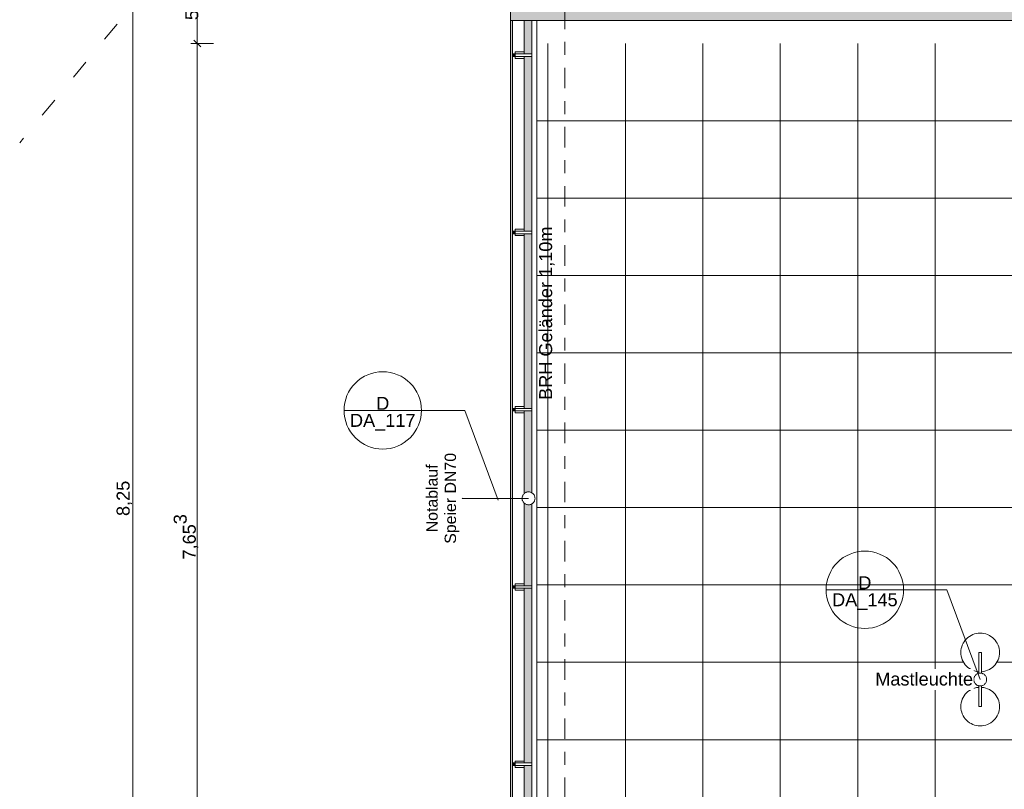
# Model space of a CAD drawing. Header units: metres. Extents: x -180 to 4, y -47 to 4.
# Tile 6 of 256: x -179.64 to -172.01, y -37.58 to -31.61. Entities that reach past the tile are written whole.
import ezdxf

# ---------------------------------------------------------------- set-up
doc = ezdxf.new("R2010")
doc.units = ezdxf.units.M
doc.header["$LTSCALE"] = 0.05
doc.header["$PDMODE"] = 1
doc.header["$PDSIZE"] = -2
doc.linetypes.add('ISO-03 Gestrichelt mit Abstand', pattern=[7.62, 3.048, -4.572])
doc.linetypes.add('Linienart-53', pattern=[5.291531, 3.175, -1.058062, 0.352704, -0.705764])
doc.layers.get('0').update_dxf_attribs({"lineweight": 25})
for name, color, linetype, lineweight, true_color in [('30 -34 Innenwände- 4 Türen_Fenster', 7, 'Continuous', 15, 0x9955ff), ('30 -36 Dächer- 3 Dachbeläge', 7, 'Continuous', 15, 0x9999ff), ('30 -36 Dächer- 4 Dachbekleidungen', 7, 'Continuous', 9, 0xccccff), ('70 -72 Beschriftung- 1 Beschriftung allgemein', 7, 'Continuous', 9, 0xff6633), ('70 -72 Beschriftung- 7 Detailverweise', 7, 'Continuous', 9, 0x00dd00), ('70 -76 Bemaßung- 2 Allgemein', 7, 'Continuous', 5, 0x6666cc)]:
    doc.layers.add(name, color=color, linetype=linetype, lineweight=lineweight, true_color=true_color)
for name, color, linetype, lineweight in [('40 -41 Abwasser_Wasser_Gas- 2 Wasser-1', 7, 'Continuous', 15), ('60- 61 allgemeine Ausstattung- 4 Terrassen', 7, 'Continuous', 9), ('70 -71 Achsen- 1 Gebäudeachsen', 7, 'Linienart-53', 18), ('Keine', 7, 'Continuous', 9)]:
    doc.layers.add(name, color=color, linetype=linetype, lineweight=lineweight)
doc.styles.add('Arial', font='arial.ttf')
doc.dimstyles.new('k+k 1_50', dxfattribs={"dimtxt": 0.075516, "dimasz": 0.05302, "dimexe": 0.05, "dimexo": 0.15, "dimgap": 0.01, "dimtad": 1, "dimdec": 3, "dimtxsty": 'Arial', "dimblk": 'VW_SLASH', "dimblk1": 'VW_SLASH', "dimblk2": 'VW_SLASH', "dimcen": 0, "dimdle": 0.05, "dimadec": 3, "dimazin": 0, "dimtfac": 0.75, "dimtdec": 3, "dimtix": 1, "dimtmove": 0, "dimatfit": 0, "dimldrblk": 'VW_SLASH-1', "dimfxl": 0.125, "dimfxlon": 1, "dimfrac": 2, "dimtolj": 1, "dimarcsym": 0})
doc.dimstyles.new('k+k_klein', dxfattribs={"dimtxt": 0.075516, "dimasz": 0.05302, "dimexe": 0.05, "dimexo": 0.15, "dimgap": 0.005, "dimtad": 1, "dimdec": 3, "dimtxsty": 'Arial', "dimblk": 'VW_SLASH-2', "dimblk1": 'VW_SLASH-2', "dimblk2": 'VW_SLASH-2', "dimcen": 0, "dimdle": 0.025, "dimadec": 3, "dimazin": 0, "dimtfac": 0.75, "dimtdec": 3, "dimtix": 1, "dimtmove": 0, "dimatfit": 0, "dimldrblk": 'VW_FILLEDARROW', "dimfxl": 0.1, "dimfxlon": 1, "dimfrac": 2, "dimtolj": 1, "dimarcsym": 0})

# ---------------------------------------------------------------- blocks, each defined once
blk = doc.blocks.new('Gruppe-74')
at = {"color": 255, "linetype": 'Continuous', "lineweight": 9}
blk.add_wipeout([(-172.1582, -36.7012), (-172.1559, -36.7055), (-172.154, -36.7101), (-172.1525, -36.7148), (-172.1516, -36.7196), (-172.1511, -36.7245), (-172.1511, -36.7294), (-172.1515, -36.7343), (-172.1525, -36.7391), (-172.1539, -36.7438), (-172.1557, -36.7483), (-172.158, -36.7526), (-172.1608, -36.7567), (-172.1639, -36.7605), (-172.1673, -36.764), (-172.1711, -36.7671), (-172.1752, -36.7699), (-172.1795, -36.7722), (-172.184, -36.7741), (-172.1887, -36.7755), (-172.1935, -36.7765), (-172.1984, -36.777), (-172.2033, -36.777), (-172.2082, -36.7765), (-172.213, -36.7756), (-172.2177, -36.7742), (-172.2223, -36.7723), (-172.2266, -36.77), (-172.2307, -36.7673), (-172.2345, -36.7642), (-172.238, -36.7607), (-172.2411, -36.7569), (-172.2438, -36.7529), (-172.2461, -36.7485), (-172.248, -36.744), (-172.2495, -36.7393), (-172.2504, -36.7345), (-172.2509, -36.7296), (-172.2509, -36.7247), (-172.2505, -36.7198), (-172.2495, -36.715), (-172.2481, -36.7103), (-172.2463, -36.7058), (-172.244, -36.7014), (-172.2412, -36.6974), (-172.2381, -36.6936), (-172.2347, -36.6901), (-172.2309, -36.687), (-172.2268, -36.6842), (-172.2225, -36.6819), (-172.218, -36.68), (-172.2133, -36.6786), (-172.2085, -36.6776), (-172.2036, -36.6771), (-172.1987, -36.6771), (-172.1938, -36.6776), (-172.189, -36.6785), (-172.1843, -36.6799), (-172.1797, -36.6818), (-172.1754, -36.6841), (-172.1713, -36.6868), (-172.1675, -36.6899), (-172.164, -36.6934), (-172.1609, -36.6972)], dxfattribs=at).dxf.layer = '60- 61 allgemeine Ausstattung- 4 Terrassen'
at = {"layer": '60- 61 allgemeine Ausstattung- 4 Terrassen', "color": 252, "linetype": 'Continuous', "lineweight": 9, "true_color": 0x888888, "flags": 128}
blk.add_lwpolyline([(-172.1582, -36.7012), (-172.1559, -36.7055), (-172.154, -36.7101), (-172.1525, -36.7148), (-172.1516, -36.7196), (-172.1511, -36.7245), (-172.1511, -36.7294), (-172.1515, -36.7343), (-172.1525, -36.7391), (-172.1539, -36.7438), (-172.1557, -36.7483), (-172.158, -36.7526), (-172.1608, -36.7567), (-172.1639, -36.7605), (-172.1673, -36.764), (-172.1711, -36.7671), (-172.1752, -36.7699), (-172.1795, -36.7722), (-172.184, -36.7741), (-172.1887, -36.7755), (-172.1935, -36.7765), (-172.1984, -36.777), (-172.2033, -36.777), (-172.2082, -36.7765), (-172.213, -36.7756), (-172.2177, -36.7742), (-172.2223, -36.7723), (-172.2266, -36.77), (-172.2307, -36.7673), (-172.2345, -36.7642), (-172.238, -36.7607), (-172.2411, -36.7569), (-172.2438, -36.7529), (-172.2461, -36.7485), (-172.248, -36.744), (-172.2495, -36.7393), (-172.2504, -36.7345), (-172.2509, -36.7296), (-172.2509, -36.7247), (-172.2505, -36.7198), (-172.2495, -36.715), (-172.2481, -36.7103), (-172.2463, -36.7058), (-172.244, -36.7014), (-172.2412, -36.6974), (-172.2381, -36.6936), (-172.2347, -36.6901), (-172.2309, -36.687), (-172.2268, -36.6842), (-172.2225, -36.6819), (-172.218, -36.68), (-172.2133, -36.6786), (-172.2085, -36.6776), (-172.2036, -36.6771), (-172.1987, -36.6771), (-172.1938, -36.6776), (-172.189, -36.6785), (-172.1843, -36.6799), (-172.1797, -36.6818), (-172.1754, -36.6841), (-172.1713, -36.6868), (-172.1675, -36.6899), (-172.164, -36.6934), (-172.1609, -36.6972)], close=True, dxfattribs=at)
at = {"color": 255, "linetype": 'Continuous', "lineweight": 9}
for points in [[(-172.201, -36.367), (-172.1863, -36.3678), (-172.1717, -36.3699), (-172.1575, -36.3735), (-172.1436, -36.3785), (-172.1303, -36.3848), (-172.1177, -36.3923), (-172.1058, -36.4011), (-172.0949, -36.411), (-172.085, -36.4219), (-172.0763, -36.4337), (-172.0687, -36.4463), (-172.0624, -36.4596), (-172.0575, -36.4735), (-172.0539, -36.4878), (-172.0517, -36.5023), (-172.051, -36.517), (-172.0517, -36.5317), (-172.0539, -36.5463), (-172.0575, -36.5606), (-172.0624, -36.5744), (-172.0687, -36.5878), (-172.0763, -36.6004), (-172.085, -36.6122), (-172.0949, -36.6231), (-172.1058, -36.633), (-172.1177, -36.6418), (-172.1303, -36.6493), (-172.1436, -36.6556), (-172.1575, -36.6606), (-172.1717, -36.6642), (-172.1863, -36.6663), (-172.201, -36.667), (-172.2157, -36.6663), (-172.2303, -36.6642), (-172.2445, -36.6606), (-172.2584, -36.6556), (-172.2717, -36.6493), (-172.2843, -36.6418), (-172.2962, -36.633), (-172.3071, -36.6231), (-172.317, -36.6122), (-172.3257, -36.6004), (-172.3333, -36.5878), (-172.3396, -36.5744), (-172.3445, -36.5606), (-172.3481, -36.5463), (-172.3503, -36.5317), (-172.351, -36.517), (-172.3503, -36.5023), (-172.3481, -36.4878), (-172.3445, -36.4735), (-172.3396, -36.4596), (-172.3333, -36.4463), (-172.3257, -36.4337), (-172.317, -36.4219), (-172.3071, -36.411), (-172.2962, -36.4011), (-172.2843, -36.3923), (-172.2717, -36.3848), (-172.2584, -36.3785), (-172.2445, -36.3735), (-172.2303, -36.3699), (-172.2157, -36.3678)], [(-172.201, -37.087), (-172.2157, -37.0863), (-172.2303, -37.0842), (-172.2445, -37.0806), (-172.2584, -37.0756), (-172.2717, -37.0693), (-172.2843, -37.0618), (-172.2962, -37.053), (-172.3071, -37.0431), (-172.317, -37.0322), (-172.3257, -37.0204), (-172.3333, -37.0078), (-172.3396, -36.9944), (-172.3445, -36.9806), (-172.3481, -36.9663), (-172.3503, -36.9517), (-172.351, -36.937), (-172.3503, -36.9223), (-172.3481, -36.9078), (-172.3445, -36.8935), (-172.3396, -36.8796), (-172.3333, -36.8663), (-172.3257, -36.8537), (-172.317, -36.8419), (-172.3071, -36.831), (-172.2962, -36.8211), (-172.2843, -36.8123), (-172.2717, -36.8048), (-172.2584, -36.7985), (-172.2445, -36.7935), (-172.2303, -36.7899), (-172.2157, -36.7878), (-172.201, -36.787), (-172.1863, -36.7878), (-172.1717, -36.7899), (-172.1575, -36.7935), (-172.1436, -36.7985), (-172.1303, -36.8048), (-172.1177, -36.8123), (-172.1058, -36.8211), (-172.0949, -36.831), (-172.085, -36.8419), (-172.0763, -36.8537), (-172.0687, -36.8663), (-172.0624, -36.8796), (-172.0575, -36.8935), (-172.0539, -36.9078), (-172.0517, -36.9223), (-172.051, -36.937), (-172.0517, -36.9517), (-172.0539, -36.9663), (-172.0575, -36.9806), (-172.0624, -36.9944), (-172.0687, -37.0078), (-172.0763, -37.0204), (-172.085, -37.0322), (-172.0949, -37.0431), (-172.1058, -37.053), (-172.1177, -37.0618), (-172.1303, -37.0693), (-172.1436, -37.0756), (-172.1575, -37.0806), (-172.1717, -37.0842), (-172.1863, -37.0863)]]:
    blk.add_wipeout(points, dxfattribs=at).dxf.layer = '60- 61 allgemeine Ausstattung- 4 Terrassen'
at = {"layer": '60- 61 allgemeine Ausstattung- 4 Terrassen', "color": 252, "linetype": 'Continuous', "lineweight": 9, "true_color": 0x888888, "flags": 128}
for points in [[(-172.201, -36.367), (-172.1863, -36.3678), (-172.1717, -36.3699), (-172.1575, -36.3735), (-172.1436, -36.3785), (-172.1303, -36.3848), (-172.1177, -36.3923), (-172.1058, -36.4011), (-172.0949, -36.411), (-172.085, -36.4219), (-172.0763, -36.4337), (-172.0687, -36.4463), (-172.0624, -36.4596), (-172.0575, -36.4735), (-172.0539, -36.4878), (-172.0517, -36.5023), (-172.051, -36.517), (-172.0517, -36.5317), (-172.0539, -36.5463), (-172.0575, -36.5606), (-172.0624, -36.5744), (-172.0687, -36.5878), (-172.0763, -36.6004), (-172.085, -36.6122), (-172.0949, -36.6231), (-172.1058, -36.633), (-172.1177, -36.6418), (-172.1303, -36.6493), (-172.1436, -36.6556), (-172.1575, -36.6606), (-172.1717, -36.6642), (-172.1863, -36.6663), (-172.201, -36.667), (-172.2157, -36.6663), (-172.2303, -36.6642), (-172.2445, -36.6606), (-172.2584, -36.6556), (-172.2717, -36.6493), (-172.2843, -36.6418), (-172.2962, -36.633), (-172.3071, -36.6231), (-172.317, -36.6122), (-172.3257, -36.6004), (-172.3333, -36.5878), (-172.3396, -36.5744), (-172.3445, -36.5606), (-172.3481, -36.5463), (-172.3503, -36.5317), (-172.351, -36.517), (-172.3503, -36.5023), (-172.3481, -36.4878), (-172.3445, -36.4735), (-172.3396, -36.4596), (-172.3333, -36.4463), (-172.3257, -36.4337), (-172.317, -36.4219), (-172.3071, -36.411), (-172.2962, -36.4011), (-172.2843, -36.3923), (-172.2717, -36.3848), (-172.2584, -36.3785), (-172.2445, -36.3735), (-172.2303, -36.3699), (-172.2157, -36.3678)], [(-172.201, -37.087), (-172.2157, -37.0863), (-172.2303, -37.0842), (-172.2445, -37.0806), (-172.2584, -37.0756), (-172.2717, -37.0693), (-172.2843, -37.0618), (-172.2962, -37.053), (-172.3071, -37.0431), (-172.317, -37.0322), (-172.3257, -37.0204), (-172.3333, -37.0078), (-172.3396, -36.9944), (-172.3445, -36.9806), (-172.3481, -36.9663), (-172.3503, -36.9517), (-172.351, -36.937), (-172.3503, -36.9223), (-172.3481, -36.9078), (-172.3445, -36.8935), (-172.3396, -36.8796), (-172.3333, -36.8663), (-172.3257, -36.8537), (-172.317, -36.8419), (-172.3071, -36.831), (-172.2962, -36.8211), (-172.2843, -36.8123), (-172.2717, -36.8048), (-172.2584, -36.7985), (-172.2445, -36.7935), (-172.2303, -36.7899), (-172.2157, -36.7878), (-172.201, -36.787), (-172.1863, -36.7878), (-172.1717, -36.7899), (-172.1575, -36.7935), (-172.1436, -36.7985), (-172.1303, -36.8048), (-172.1177, -36.8123), (-172.1058, -36.8211), (-172.0949, -36.831), (-172.085, -36.8419), (-172.0763, -36.8537), (-172.0687, -36.8663), (-172.0624, -36.8796), (-172.0575, -36.8935), (-172.0539, -36.9078), (-172.0517, -36.9223), (-172.051, -36.937), (-172.0517, -36.9517), (-172.0539, -36.9663), (-172.0575, -36.9806), (-172.0624, -36.9944), (-172.0687, -37.0078), (-172.0763, -37.0204), (-172.085, -37.0322), (-172.0949, -37.0431), (-172.1058, -37.053), (-172.1177, -37.0618), (-172.1303, -37.0693), (-172.1436, -37.0756), (-172.1575, -37.0806), (-172.1717, -37.0842), (-172.1863, -37.0863)]]:
    blk.add_lwpolyline(points, close=True, dxfattribs=at)
at = {"color": 255, "linetype": 'Continuous', "lineweight": 9}
for points in [[(-172.211, -36.517), (-172.191, -36.517), (-172.191, -36.6781), (-172.211, -36.6781)], [(-172.211, -36.776), (-172.191, -36.776), (-172.191, -36.937), (-172.211, -36.937)]]:
    blk.add_wipeout(points, dxfattribs=at).dxf.layer = '60- 61 allgemeine Ausstattung- 4 Terrassen'
at = {"layer": '60- 61 allgemeine Ausstattung- 4 Terrassen', "color": 252, "linetype": 'Continuous', "lineweight": 9, "true_color": 0x888888, "flags": 128}
for points in [[(-172.211, -36.517), (-172.191, -36.517), (-172.191, -36.6781), (-172.211, -36.6781)], [(-172.211, -36.776), (-172.191, -36.776), (-172.191, -36.937), (-172.211, -36.937)]]:
    blk.add_lwpolyline(points, close=True, dxfattribs=at)
blk = doc.blocks.new('Gruppe-101')
at = {"layer": '70 -72 Beschriftung- 7 Detailverweise'}
blk.add_line((-0.335, 0), (-0.935, 0), dxfattribs=at)
at = {"layer": '70 -72 Beschriftung- 7 Detailverweise', "flags": 128}
blk.add_lwpolyline([(-0.335, 0), (-0.3364, -0.0294), (-0.3408, -0.0585), (-0.3479, -0.0871), (-0.3578, -0.1148), (-0.3704, -0.1414), (-0.3856, -0.1667), (-0.4031, -0.1903), (-0.4229, -0.2121), (-0.4447, -0.2319), (-0.4683, -0.2494), (-0.4936, -0.2646), (-0.5202, -0.2772), (-0.5479, -0.2871), (-0.5765, -0.2942), (-0.6056, -0.2986), (-0.635, -0.3), (-0.6644, -0.2986), (-0.6935, -0.2942), (-0.7221, -0.2871), (-0.7498, -0.2772), (-0.7764, -0.2646), (-0.8017, -0.2494), (-0.8253, -0.2319), (-0.8471, -0.2121), (-0.8669, -0.1903), (-0.8844, -0.1667), (-0.8996, -0.1414), (-0.9122, -0.1148), (-0.9221, -0.0871), (-0.9292, -0.0585), (-0.9336, -0.0294), (-0.935, 0), (-0.9336, 0.0294), (-0.9292, 0.0585), (-0.9221, 0.0871), (-0.9122, 0.1148), (-0.8996, 0.1414), (-0.8844, 0.1667), (-0.8669, 0.1903), (-0.8471, 0.2121), (-0.8253, 0.2319), (-0.8017, 0.2494), (-0.7764, 0.2646), (-0.7498, 0.2772), (-0.7221, 0.2871), (-0.6935, 0.2942), (-0.6644, 0.2986), (-0.635, 0.3), (-0.6056, 0.2986), (-0.5765, 0.2942), (-0.5479, 0.2871), (-0.5202, 0.2772), (-0.4936, 0.2646), (-0.4683, 0.2494), (-0.4447, 0.2319), (-0.4229, 0.2121), (-0.4031, 0.1903), (-0.3856, 0.1667), (-0.3704, 0.1414), (-0.3578, 0.1148), (-0.3479, 0.0871), (-0.3408, 0.0585), (-0.3364, 0.0294)], close=True, dxfattribs=at)
at = {"layer": '70 -72 Beschriftung- 7 Detailverweise'}
blk.add_point((-0.635, 0), dxfattribs=at)
at = {"layer": '70 -72 Beschriftung- 7 Detailverweise', "line_spacing_factor": 0.96878, "style": 'Arial'}
for s, insert, char_height, attachment_point in [('D', (-0.635, 0.0046), 0.1007, 8), ('DA_117', (-0.635, -0.0267), 0.10069, 2)]:
    blk.add_mtext(s, dxfattribs=dict(at, insert=insert, char_height=char_height, attachment_point=attachment_point))
blk = doc.blocks.new('Referenzmarkierung-19')
at = {"layer": '70 -72 Beschriftung- 7 Detailverweise', "transparency": 33554687}
for q in [(-0.635, 0), (0.259, -0.6956)]:
    blk.add_line((0, 0), q, dxfattribs=at)
at = {"layer": '70 -72 Beschriftung- 7 Detailverweise', "color": 7, "transparency": 33554687}
blk.add_blockref('Gruppe-101', (0, 0), dxfattribs=at)
blk = doc.blocks.new('Gruppe-110')
at = {"layer": '70 -72 Beschriftung- 1 Beschriftung allgemein', "insert": (-175.619, -34.5584), "char_height": 0.100689, "attachment_point": 1, "rotation": 90, "line_spacing_factor": 0.970891, "style": 'Arial'}
blk.add_mtext('BRH Geländer 1,10m', dxfattribs=at)
blk = doc.blocks.new('Gruppe-133')
at = {"layer": '70 -72 Beschriftung- 1 Beschriftung allgemein', "linetype": 'Continuous', "lineweight": 0}
blk.add_hatch(color=30, dxfattribs=at).paths.add_polyline_path([(-176.2126, -35.3228), (-176.2156, -35.322), (-176.2126, -35.3212)])
at = {"layer": '70 -72 Beschriftung- 1 Beschriftung allgemein', "lineweight": 5, "flags": 128}
blk.add_lwpolyline([(-176.2126, -35.3228), (-176.2156, -35.322), (-176.2126, -35.3212)], close=True, dxfattribs=at)
at = {"layer": '70 -72 Beschriftung- 1 Beschriftung allgemein', "insert": (-176.4937, -35.322), "char_height": 0.088103, "attachment_point": 2, "rotation": 90, "line_spacing_factor": 0.969685, "style": 'Arial'}
blk.add_mtext('Notablauf\\PSpeier DN70', dxfattribs=at)
at = {"color": 255}
blk.add_wipeout([(-175.676, -35.2787), (-175.6719, -35.2814), (-175.668, -35.2844), (-175.6645, -35.2879), (-175.6613, -35.2916), (-175.6585, -35.2956), (-175.6562, -35.2999), (-175.6542, -35.3044), (-175.6527, -35.3091), (-175.6517, -35.3139), (-175.6511, -35.3188), (-175.651, -35.3237), (-175.6514, -35.3286), (-175.6523, -35.3334), (-175.6537, -35.3381), (-175.6555, -35.3427), (-175.6577, -35.347), (-175.6604, -35.3512), (-175.6634, -35.355), (-175.6668, -35.3585), (-175.6706, -35.3617), (-175.6746, -35.3645), (-175.6789, -35.3669), (-175.6834, -35.3688), (-175.6881, -35.3703), (-175.6929, -35.3714), (-175.6977, -35.3719), (-175.7026, -35.372), (-175.7075, -35.3716), (-175.7124, -35.3707), (-175.7171, -35.3694), (-175.7216, -35.3676), (-175.726, -35.3653), (-175.7301, -35.3627), (-175.734, -35.3596), (-175.7375, -35.3562), (-175.7407, -35.3525), (-175.7435, -35.3484), (-175.7458, -35.3442), (-175.7478, -35.3397), (-175.7493, -35.335), (-175.7503, -35.3302), (-175.7509, -35.3253), (-175.751, -35.3204), (-175.7506, -35.3155), (-175.7497, -35.3107), (-175.7483, -35.306), (-175.7465, -35.3014), (-175.7443, -35.297), (-175.7416, -35.2929), (-175.7386, -35.2891), (-175.7352, -35.2855), (-175.7314, -35.2824), (-175.7274, -35.2796), (-175.7231, -35.2772), (-175.7186, -35.2752), (-175.7139, -35.2737), (-175.7091, -35.2727), (-175.7043, -35.2721), (-175.6994, -35.2721), (-175.6945, -35.2725), (-175.6896, -35.2733), (-175.6849, -35.2747), (-175.6804, -35.2765)], dxfattribs=at).dxf.layer = '40 -41 Abwasser_Wasser_Gas- 2 Wasser-1'
at = {"layer": '40 -41 Abwasser_Wasser_Gas- 2 Wasser-1', "flags": 128}
blk.add_lwpolyline([(-175.676, -35.2787), (-175.6719, -35.2814), (-175.668, -35.2844), (-175.6645, -35.2879), (-175.6613, -35.2916), (-175.6585, -35.2956), (-175.6562, -35.2999), (-175.6542, -35.3044), (-175.6527, -35.3091), (-175.6517, -35.3139), (-175.6511, -35.3188), (-175.651, -35.3237), (-175.6514, -35.3286), (-175.6523, -35.3334), (-175.6537, -35.3381), (-175.6555, -35.3427), (-175.6577, -35.347), (-175.6604, -35.3512), (-175.6634, -35.355), (-175.6668, -35.3585), (-175.6706, -35.3617), (-175.6746, -35.3645), (-175.6789, -35.3669), (-175.6834, -35.3688), (-175.6881, -35.3703), (-175.6929, -35.3714), (-175.6977, -35.3719), (-175.7026, -35.372), (-175.7075, -35.3716), (-175.7124, -35.3707), (-175.7171, -35.3694), (-175.7216, -35.3676), (-175.726, -35.3653), (-175.7301, -35.3627), (-175.734, -35.3596), (-175.7375, -35.3562), (-175.7407, -35.3525), (-175.7435, -35.3484), (-175.7458, -35.3442), (-175.7478, -35.3397), (-175.7493, -35.335), (-175.7503, -35.3302), (-175.7509, -35.3253), (-175.751, -35.3204), (-175.7506, -35.3155), (-175.7497, -35.3107), (-175.7483, -35.306), (-175.7465, -35.3014), (-175.7443, -35.297), (-175.7416, -35.2929), (-175.7386, -35.2891), (-175.7352, -35.2855), (-175.7314, -35.2824), (-175.7274, -35.2796), (-175.7231, -35.2772), (-175.7186, -35.2752), (-175.7139, -35.2737), (-175.7091, -35.2727), (-175.7043, -35.2721), (-175.6994, -35.2721), (-175.6945, -35.2725), (-175.6896, -35.2733), (-175.6849, -35.2747), (-175.6804, -35.2765)], close=True, dxfattribs=at)
at = {"layer": '70 -72 Beschriftung- 1 Beschriftung allgemein'}
blk.add_line((-175.701, -35.322), (-176.2156, -35.322), dxfattribs=at)
blk = doc.blocks.new('Gruppe-171')
at = {"color": 255}
blk.add_wipeout([(-175.736, -37.3745), (-175.806, -37.3745), (-175.806, -37.3945), (-175.736, -37.3945)], dxfattribs=at).dxf.layer = '30 -36 Dächer- 4 Dachbekleidungen'
at = {"layer": '30 -36 Dächer- 3 Dachbeläge', "linetype": 'Continuous', "lineweight": 0, "transparency": 33554687}
blk.add_hatch(color=254, dxfattribs=at).paths.add_polyline_path([(-175.826, -37.3745), (-175.806, -37.3745), (-175.806, -37.3945), (-175.826, -37.3945)])
at = {"layer": '30 -36 Dächer- 3 Dachbeläge', "color": 254, "linetype": 'Continuous', "lineweight": 9, "true_color": 0xccccff, "transparency": 33554687, "flags": 128}
blk.add_lwpolyline([(-175.826, -37.3745), (-175.806, -37.3745), (-175.806, -37.3945), (-175.826, -37.3945)], dxfattribs=at)
at = {"layer": '30 -36 Dächer- 4 Dachbekleidungen', "flags": 128}
for points in [[(-175.736, -37.3595), (-175.806, -37.3595), (-175.806, -37.3745)], [(-175.736, -37.3745), (-175.806, -37.3745), (-175.806, -37.3945), (-175.736, -37.3945)], [(-175.736, -37.4095), (-175.806, -37.4095), (-175.806, -37.3945)]]:
    blk.add_lwpolyline(points, dxfattribs=at)
at = {"color": 255}
blk.add_wipeout([(-175.736, -37.3745), (-175.676, -37.3745), (-175.676, -37.3945), (-175.736, -37.3945)], dxfattribs=at).dxf.layer = '30 -36 Dächer- 4 Dachbekleidungen'
at = {"layer": '30 -36 Dächer- 4 Dachbekleidungen', "flags": 128}
blk.add_lwpolyline([(-175.736, -37.3745), (-175.676, -37.3745), (-175.676, -37.3945), (-175.736, -37.3945)], dxfattribs=at)
blk = doc.blocks.new('Gruppe-172')
at = {"color": 255}
blk.add_wipeout([(-175.736, -35.9995), (-175.806, -35.9995), (-175.806, -36.0195), (-175.736, -36.0195)], dxfattribs=at).dxf.layer = '30 -36 Dächer- 4 Dachbekleidungen'
at = {"layer": '30 -36 Dächer- 3 Dachbeläge', "linetype": 'Continuous', "lineweight": 0, "transparency": 33554687}
blk.add_hatch(color=254, dxfattribs=at).paths.add_polyline_path([(-175.826, -35.9995), (-175.806, -35.9995), (-175.806, -36.0195), (-175.826, -36.0195)])
at = {"layer": '30 -36 Dächer- 3 Dachbeläge', "color": 254, "linetype": 'Continuous', "lineweight": 9, "true_color": 0xccccff, "transparency": 33554687, "flags": 128}
blk.add_lwpolyline([(-175.826, -35.9995), (-175.806, -35.9995), (-175.806, -36.0195), (-175.826, -36.0195)], dxfattribs=at)
at = {"layer": '30 -36 Dächer- 4 Dachbekleidungen', "flags": 128}
for points in [[(-175.736, -35.9845), (-175.806, -35.9845), (-175.806, -35.9995)], [(-175.736, -35.9995), (-175.806, -35.9995), (-175.806, -36.0195), (-175.736, -36.0195)], [(-175.736, -36.0345), (-175.806, -36.0345), (-175.806, -36.0195)]]:
    blk.add_lwpolyline(points, dxfattribs=at)
at = {"color": 255}
blk.add_wipeout([(-175.736, -35.9995), (-175.676, -35.9995), (-175.676, -36.0195), (-175.736, -36.0195)], dxfattribs=at).dxf.layer = '30 -36 Dächer- 4 Dachbekleidungen'
at = {"layer": '30 -36 Dächer- 4 Dachbekleidungen', "flags": 128}
blk.add_lwpolyline([(-175.736, -35.9995), (-175.676, -35.9995), (-175.676, -36.0195), (-175.736, -36.0195)], dxfattribs=at)
blk = doc.blocks.new('Gruppe-173')
at = {"color": 255}
blk.add_wipeout([(-175.736, -34.6245), (-175.806, -34.6245), (-175.806, -34.6445), (-175.736, -34.6445)], dxfattribs=at).dxf.layer = '30 -36 Dächer- 4 Dachbekleidungen'
at = {"layer": '30 -36 Dächer- 3 Dachbeläge', "linetype": 'Continuous', "lineweight": 0, "transparency": 33554687}
blk.add_hatch(color=254, dxfattribs=at).paths.add_polyline_path([(-175.826, -34.6245), (-175.806, -34.6245), (-175.806, -34.6445), (-175.826, -34.6445)])
at = {"layer": '30 -36 Dächer- 3 Dachbeläge', "color": 254, "linetype": 'Continuous', "lineweight": 9, "true_color": 0xccccff, "transparency": 33554687, "flags": 128}
blk.add_lwpolyline([(-175.826, -34.6245), (-175.806, -34.6245), (-175.806, -34.6445), (-175.826, -34.6445)], dxfattribs=at)
at = {"layer": '30 -36 Dächer- 4 Dachbekleidungen', "flags": 128}
for points in [[(-175.736, -34.6095), (-175.806, -34.6095), (-175.806, -34.6245)], [(-175.736, -34.6245), (-175.806, -34.6245), (-175.806, -34.6445), (-175.736, -34.6445)], [(-175.736, -34.6595), (-175.806, -34.6595), (-175.806, -34.6445)]]:
    blk.add_lwpolyline(points, dxfattribs=at)
at = {"color": 255}
blk.add_wipeout([(-175.736, -34.6245), (-175.676, -34.6245), (-175.676, -34.6445), (-175.736, -34.6445)], dxfattribs=at).dxf.layer = '30 -36 Dächer- 4 Dachbekleidungen'
at = {"layer": '30 -36 Dächer- 4 Dachbekleidungen', "flags": 128}
blk.add_lwpolyline([(-175.736, -34.6245), (-175.676, -34.6245), (-175.676, -34.6445), (-175.736, -34.6445)], dxfattribs=at)
blk = doc.blocks.new('Gruppe-174')
at = {"color": 255}
blk.add_wipeout([(-175.736, -33.2495), (-175.806, -33.2495), (-175.806, -33.2695), (-175.736, -33.2695)], dxfattribs=at).dxf.layer = '30 -36 Dächer- 4 Dachbekleidungen'
at = {"layer": '30 -36 Dächer- 3 Dachbeläge', "linetype": 'Continuous', "lineweight": 0, "transparency": 33554687}
blk.add_hatch(color=254, dxfattribs=at).paths.add_polyline_path([(-175.826, -33.2495), (-175.806, -33.2495), (-175.806, -33.2695), (-175.826, -33.2695)])
at = {"layer": '30 -36 Dächer- 3 Dachbeläge', "color": 254, "linetype": 'Continuous', "lineweight": 9, "true_color": 0xccccff, "transparency": 33554687, "flags": 128}
blk.add_lwpolyline([(-175.826, -33.2495), (-175.806, -33.2495), (-175.806, -33.2695), (-175.826, -33.2695)], dxfattribs=at)
at = {"layer": '30 -36 Dächer- 4 Dachbekleidungen', "flags": 128}
for points in [[(-175.736, -33.2345), (-175.806, -33.2345), (-175.806, -33.2495)], [(-175.736, -33.2495), (-175.806, -33.2495), (-175.806, -33.2695), (-175.736, -33.2695)], [(-175.736, -33.2845), (-175.806, -33.2845), (-175.806, -33.2695)]]:
    blk.add_lwpolyline(points, dxfattribs=at)
at = {"color": 255}
blk.add_wipeout([(-175.736, -33.2495), (-175.676, -33.2495), (-175.676, -33.2695), (-175.736, -33.2695)], dxfattribs=at).dxf.layer = '30 -36 Dächer- 4 Dachbekleidungen'
at = {"layer": '30 -36 Dächer- 4 Dachbekleidungen', "flags": 128}
blk.add_lwpolyline([(-175.736, -33.2495), (-175.676, -33.2495), (-175.676, -33.2695), (-175.736, -33.2695)], dxfattribs=at)
blk = doc.blocks.new('Gruppe-175')
at = {"color": 255}
blk.add_wipeout([(-175.736, -31.8745), (-175.806, -31.8745), (-175.806, -31.8945), (-175.736, -31.8945)], dxfattribs=at).dxf.layer = '30 -36 Dächer- 4 Dachbekleidungen'
at = {"layer": '30 -36 Dächer- 3 Dachbeläge', "linetype": 'Continuous', "lineweight": 0, "transparency": 33554687}
blk.add_hatch(color=254, dxfattribs=at).paths.add_polyline_path([(-175.826, -31.8745), (-175.806, -31.8745), (-175.806, -31.8945), (-175.826, -31.8945)])
at = {"layer": '30 -36 Dächer- 3 Dachbeläge', "color": 254, "linetype": 'Continuous', "lineweight": 9, "true_color": 0xccccff, "transparency": 33554687, "flags": 128}
blk.add_lwpolyline([(-175.826, -31.8745), (-175.806, -31.8745), (-175.806, -31.8945), (-175.826, -31.8945)], dxfattribs=at)
at = {"layer": '30 -36 Dächer- 4 Dachbekleidungen', "flags": 128}
for points in [[(-175.736, -31.8595), (-175.806, -31.8595), (-175.806, -31.8745)], [(-175.736, -31.8745), (-175.806, -31.8745), (-175.806, -31.8945), (-175.736, -31.8945)], [(-175.736, -31.9095), (-175.806, -31.9095), (-175.806, -31.8945)]]:
    blk.add_lwpolyline(points, dxfattribs=at)
at = {"color": 255}
blk.add_wipeout([(-175.736, -31.8745), (-175.676, -31.8745), (-175.676, -31.8945), (-175.736, -31.8945)], dxfattribs=at).dxf.layer = '30 -36 Dächer- 4 Dachbekleidungen'
at = {"layer": '30 -36 Dächer- 4 Dachbekleidungen', "flags": 128}
blk.add_lwpolyline([(-175.736, -31.8745), (-175.676, -31.8745), (-175.676, -31.8945), (-175.736, -31.8945)], dxfattribs=at)
blk = doc.blocks.new('Gruppe-198')
at = {"layer": '30 -36 Dächer- 3 Dachbeläge', "linetype": 'Continuous', "lineweight": 0}
blk.add_hatch(color=254, dxfattribs=at).paths.add_polyline_path([(-175.676, -39.717), (-175.676, -31.617), (-175.841, -31.617), (-175.841, -39.867), (-175.636, -39.867), (-175.636, -39.717)])
at = {"layer": '60- 61 allgemeine Ausstattung- 4 Terrassen', "linetype": 'Continuous', "lineweight": 9, "transparency": 33554534}
h = blk.add_hatch(dxfattribs=at)
h.set_pattern_fill('Platte 60_60 SRF-1', style=0, pattern_type=2)
h.set_pattern_definition([(90, (-171.951, -31.79404), (-0.6, 7e-17), []), (0, (-171.951, -31.79404), (0, 0.6), [])])
h.paths.add_polyline_path([(-163.6783, -31.794), (-175.661, -31.794), (-175.661, -39.717), (-171.951, -39.717), (-171.951, -33.594), (-163.6783, -33.594)])
at = {"layer": '30 -36 Dächer- 3 Dachbeläge', "flags": 128}
blk.add_lwpolyline([(-175.676, -39.717), (-175.676, -31.617), (-175.841, -31.617), (-175.841, -39.867), (-175.636, -39.867), (-175.636, -39.717)], close=True, dxfattribs=at)
at = {"layer": '70 -72 Beschriftung- 7 Detailverweise'}
for p, q in [((-176.5308, -34.64), (-177.1308, -34.64)), ((-172.795, -36.0314), (-173.395, -36.0314))]:
    blk.add_line(p, q, dxfattribs=at)
at = {"layer": '70 -72 Beschriftung- 7 Detailverweise', "transparency": 33554687}
for p, q in [((-176.1958, -34.64), (-176.8308, -34.64)), ((-172.46, -36.0314), (-173.095, -36.0314))]:
    blk.add_line(p, q, dxfattribs=at)
at = {"layer": '70 -72 Beschriftung- 7 Detailverweise', "flags": 128}
for points in [[(-176.5308, -34.64), (-176.5323, -34.6694), (-176.5366, -34.6985), (-176.5437, -34.7271), (-176.5536, -34.7548), (-176.5662, -34.7814), (-176.5814, -34.8067), (-176.5989, -34.8303), (-176.6187, -34.8521), (-176.6405, -34.8719), (-176.6641, -34.8894), (-176.6894, -34.9046), (-176.716, -34.9172), (-176.7437, -34.9271), (-176.7723, -34.9342), (-176.8014, -34.9386), (-176.8308, -34.94), (-176.8602, -34.9386), (-176.8893, -34.9342), (-176.9179, -34.9271), (-176.9456, -34.9172), (-176.9722, -34.9046), (-176.9975, -34.8894), (-177.0211, -34.8719), (-177.0429, -34.8521), (-177.0627, -34.8303), (-177.0803, -34.8067), (-177.0954, -34.7814), (-177.108, -34.7548), (-177.1179, -34.7271), (-177.125, -34.6985), (-177.1294, -34.6694), (-177.1308, -34.64), (-177.1294, -34.6106), (-177.125, -34.5815), (-177.1179, -34.5529), (-177.108, -34.5252), (-177.0954, -34.4986), (-177.0803, -34.4733), (-177.0627, -34.4497), (-177.0429, -34.4279), (-177.0211, -34.4081), (-176.9975, -34.3906), (-176.9722, -34.3754), (-176.9456, -34.3628), (-176.9179, -34.3529), (-176.8893, -34.3458), (-176.8602, -34.3414), (-176.8308, -34.34), (-176.8014, -34.3414), (-176.7723, -34.3458), (-176.7437, -34.3529), (-176.716, -34.3628), (-176.6894, -34.3754), (-176.6641, -34.3906), (-176.6405, -34.4081), (-176.6187, -34.4279), (-176.5989, -34.4497), (-176.5814, -34.4733), (-176.5662, -34.4986), (-176.5536, -34.5252), (-176.5437, -34.5529), (-176.5366, -34.5815), (-176.5323, -34.6106)], [(-172.795, -36.0314), (-172.7964, -36.0608), (-172.8007, -36.0899), (-172.8079, -36.1185), (-172.8178, -36.1462), (-172.8304, -36.1728), (-172.8455, -36.1981), (-172.8631, -36.2217), (-172.8829, -36.2435), (-172.9047, -36.2633), (-172.9283, -36.2809), (-172.9536, -36.296), (-172.9802, -36.3086), (-173.0079, -36.3185), (-173.0365, -36.3256), (-173.0656, -36.33), (-173.095, -36.3314), (-173.1244, -36.33), (-173.1535, -36.3256), (-173.1821, -36.3185), (-173.2098, -36.3086), (-173.2364, -36.296), (-173.2617, -36.2809), (-173.2853, -36.2633), (-173.3071, -36.2435), (-173.3269, -36.2217), (-173.3444, -36.1981), (-173.3596, -36.1728), (-173.3721, -36.1462), (-173.3821, -36.1185), (-173.3892, -36.0899), (-173.3935, -36.0608), (-173.395, -36.0314), (-173.3935, -36.002), (-173.3892, -35.9729), (-173.3821, -35.9443), (-173.3721, -35.9166), (-173.3596, -35.89), (-173.3444, -35.8647), (-173.3269, -35.8411), (-173.3071, -35.8193), (-173.2853, -35.7995), (-173.2617, -35.782), (-173.2364, -35.7668), (-173.2098, -35.7542), (-173.1821, -35.7443), (-173.1535, -35.7372), (-173.1244, -35.7329), (-173.095, -35.7314), (-173.0656, -35.7329), (-173.0365, -35.7372), (-173.0079, -35.7443), (-172.9802, -35.7542), (-172.9536, -35.7668), (-172.9283, -35.782), (-172.9047, -35.7995), (-172.8829, -35.8193), (-172.8631, -35.8411), (-172.8455, -35.8647), (-172.8304, -35.89), (-172.8178, -35.9166), (-172.8079, -35.9443), (-172.8007, -35.9729), (-172.7964, -36.002)]]:
    blk.add_lwpolyline(points, close=True, dxfattribs=at)
at = {"layer": '70 -72 Beschriftung- 7 Detailverweise'}
for p in [(-176.8308, -34.64), (-173.095, -36.0314)]:
    blk.add_point(p, dxfattribs=at)
blk.add_blockref('Referenzmarkierung-19', (-176.1958, -34.64), dxfattribs=at)
at = {"layer": '70 -72 Beschriftung- 7 Detailverweise', "line_spacing_factor": 0.96878, "style": 'Arial'}
for s, insert, char_height, attachment_point in [('D', (-176.8308, -34.6354), 0.1007, 8), ('DA_117', (-176.8308, -34.6667), 0.10069, 2), ('D', (-173.095, -36.0268), 0.1007, 8), ('DA_145', (-173.095, -36.0581), 0.10069, 2)]:
    blk.add_mtext(s, dxfattribs=dict(at, insert=insert, char_height=char_height, attachment_point=attachment_point))
at = {"layer": '60- 61 allgemeine Ausstattung- 4 Terrassen', "color": 7}
blk.add_blockref('Gruppe-74', (0, 0), dxfattribs=at)
at = {"color": 255}
for points in [[(-175.826, -31.617), (-175.736, -31.617), (-175.736, -39.867), (-175.826, -39.867)], [(-175.676, -31.617), (-175.636, -31.617), (-175.636, -39.867), (-175.676, -39.867)]]:
    blk.add_wipeout(points, dxfattribs=at).dxf.layer = '30 -36 Dächer- 4 Dachbekleidungen'
at = {"layer": '30 -36 Dächer- 4 Dachbekleidungen', "flags": 128}
for points in [[(-175.826, -31.617), (-175.736, -31.617), (-175.736, -39.867), (-175.826, -39.867)], [(-175.676, -31.617), (-175.636, -31.617), (-175.636, -39.867), (-175.676, -39.867)]]:
    blk.add_lwpolyline(points, close=True, dxfattribs=at)
at = {"layer": '70 -72 Beschriftung- 1 Beschriftung allgemein', "color": 7}
blk.add_blockref('Gruppe-110', (0, 0), dxfattribs=at)
at = {"color": 255, "linetype": 'Continuous'}
blk.add_wipeout([(-173.0146, -36.8082), (-172.251, -36.8082), (-172.251, -36.6459), (-173.0146, -36.6459)], dxfattribs=at).dxf.layer = '60- 61 allgemeine Ausstattung- 4 Terrassen'
at = {"layer": '70 -72 Beschriftung- 7 Detailverweise', "transparency": 33554687}
blk.add_line((-172.46, -36.0314), (-172.201, -36.727), dxfattribs=at)
at = {"layer": '40 -41 Abwasser_Wasser_Gas- 2 Wasser-1', "color": 7}
blk.add_blockref('Gruppe-133', (0, 0), dxfattribs=at)
at = {"layer": '70 -72 Beschriftung- 1 Beschriftung allgemein', "color": 7}
for name in ['Gruppe-175', 'Gruppe-174', 'Gruppe-173', 'Gruppe-172', 'Gruppe-171']:
    blk.add_blockref(name, (0, 0), dxfattribs=at)
at = {"layer": '60- 61 allgemeine Ausstattung- 4 Terrassen', "insert": (-173.0146, -36.6729), "char_height": 0.100689, "attachment_point": 1, "line_spacing_factor": 0.970891, "style": 'Arial'}
blk.add_mtext('Mastleuchte', dxfattribs=at)
at = {"layer": '70 -72 Beschriftung- 7 Detailverweise', "transparency": 33554687}
blk.add_line((-176.1958, -34.64), (-175.9368, -35.3356), dxfattribs=at)
blk = doc.blocks.new('VW_FILLEDARROW')
at = {"linetype": 'Continuous', "lineweight": 0, "transparency": 16777216}
blk.add_hatch(color=0, dxfattribs=at).paths.add_polyline_path([(-2.83, 0.76), (0, 0), (-2.83, -0.76)])
at = {"color": 0, "lineweight": 5, "transparency": 16777216, "flags": 128}
blk.add_lwpolyline([(-2.83, 0.76), (0, 0), (-2.83, -0.76)], close=True, dxfattribs=at)
blk = doc.blocks.new('*D824')
at = {"layer": '70 -76 Bemaßung- 2 Allgemein', "color": 0, "linetype": 'Continuous', "lineweight": -2, "transparency": 33554559}
for p, q in [((-172.1903, -25.3848), (-172.3383, -25.3605)), ((-174.4736, -26.2476), (-174.3786, -26.1315))]:
    blk.add_line(p, q, dxfattribs=at)
for start, end in [(300.30792, 348.3798), (233.02062, 281.0925)]:
    blk.add_arc((-173.581, -25.157), 1.3093, start, end, dxfattribs=at)
at = {"layer": 'Defpoints', "color": 0, "transparency": 33554559}
for p in [(-173.581, -25.157), (-173.565, -26.4662), (-164.1338, -26.704), (-179.6443, -32.565)]:
    blk.add_point(p, dxfattribs=at)
at = {"layer": '70 -76 Bemaßung- 2 Allgemein', "color": 0, "lineweight": -2, "xscale": 0.05302001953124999, "yscale": 0.05302001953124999, "zscale": 0.05302001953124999}
for p, rotation in [((-172.2889, -25.3686), 79.5400057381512), ((-174.4103, -26.1702), 141.8604122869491)]:
    blk.add_blockref('VW_FILLEDARROW', p, dxfattribs=dict(at, rotation=rotation))
at = {"layer": '70 -76 Bemaßung- 2 Allgemein', "color": 0, "lineweight": 15, "transparency": 33554559, "insert": (-173.1159, -26.3878), "char_height": 0.160649, "attachment_point": 5, "rotation": 20.70021, "style": 'Arial'}
blk.add_mtext('\\A1;120%%d ', dxfattribs=at)
blk = doc.blocks.new('VW_SLASH-2')
at = {"color": 0, "linetype": 'ByBlock', "lineweight": -2, "transparency": 16777216}
blk.add_line((0.47, 0), (-1, 0), dxfattribs=at)
at = {"color": 0, "lineweight": 5, "transparency": 16777216, "flags": 128}
blk.add_lwpolyline([(0.5, 0.5), (-0.5, -0.5)], dxfattribs=at)
blk = doc.blocks.new('*D2184')
at = {"layer": '70 -76 Bemaßung- 2 Allgemein', "color": 0, "lineweight": -2}
for p, q in [((-178.668, -31.197), (-178.818, -31.197)), ((-178.768, -39.394), (-178.768, -31.2501)), ((-178.668, -39.447), (-178.818, -39.447))]:
    blk.add_line(p, q, dxfattribs=at)
at = {"layer": 'Defpoints', "color": 0}
for p in [(-178.768, -31.197), (-178.268, -31.197), (-178.268, -39.447)]:
    blk.add_point(p, dxfattribs=at)
at = {"layer": '70 -76 Bemaßung- 2 Allgemein', "color": 0, "lineweight": -2, "xscale": 0.05302001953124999, "yscale": 0.05302001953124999, "zscale": 0.05302001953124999}
for p, rotation in [((-178.768, -31.197), 90), ((-178.768, -39.447), 270)]:
    blk.add_blockref('VW_SLASH-2', p, dxfattribs=dict(at, rotation=rotation))
at = {"layer": '70 -76 Bemaßung- 2 Allgemein', "color": 0, "insert": (-178.8335, -35.322), "char_height": 0.10069, "attachment_point": 5, "rotation": 90, "style": 'Arial'}
blk.add_mtext('\\A1;8,25', dxfattribs=at)
blk = doc.blocks.new('VW_SLASH')
at = {"color": 0, "linetype": 'ByBlock', "lineweight": -2, "transparency": 16777216}
blk.add_line((0.94, 0), (-1, 0), dxfattribs=at)
at = {"color": 0, "lineweight": 20, "transparency": 16777216, "flags": 128}
blk.add_lwpolyline([(0.5, 0.5), (-0.5, -0.5)], dxfattribs=at)
blk = doc.blocks.new('*D2256')
at = {"layer": '70 -76 Bemaßung- 2 Allgemein', "color": 0, "lineweight": -2}
for p, q in [((-178.143, -31.197), (-178.318, -31.197)), ((-178.268, -31.741), (-178.268, -31.2501)), ((-178.143, -31.794), (-178.318, -31.794))]:
    blk.add_line(p, q, dxfattribs=at)
at = {"layer": 'Defpoints', "color": 0}
for p in [(-178.268, -31.197), (-175.421, -31.197), (-175.381, -31.794)]:
    blk.add_point(p, dxfattribs=at)
at = {"layer": '70 -76 Bemaßung- 2 Allgemein', "color": 0, "lineweight": -2, "xscale": 0.05302001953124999, "yscale": 0.05302001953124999, "zscale": 0.05302001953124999}
for p, rotation in [((-178.268, -31.197), 90), ((-178.268, -31.794), 270)]:
    blk.add_blockref('VW_SLASH', p, dxfattribs=dict(at, rotation=rotation))
at = {"layer": '70 -76 Bemaßung- 2 Allgemein', "color": 0, "insert": (-178.3453, -31.4955), "char_height": 0.100689, "attachment_point": 5, "rotation": 90, "style": 'Arial'}
blk.add_mtext('\\A1;59\\S7^ ;', dxfattribs=at)
blk = doc.blocks.new('VW_SLASH-1')
at = {"color": 0, "linetype": 'ByBlock', "lineweight": -2, "transparency": 16777216}
blk.add_line((0.94, 0), (-1, 0), dxfattribs=at)
at = {"color": 0, "lineweight": 5, "transparency": 16777216, "flags": 128}
blk.add_lwpolyline([(0.5, 0.5), (-0.5, -0.5)], dxfattribs=at)
blk = doc.blocks.new('*D2257')
at = {"layer": '70 -76 Bemaßung- 2 Allgemein', "color": 0, "lineweight": -2}
for p, q in [((-178.143, -31.794), (-178.318, -31.794)), ((-178.268, -39.394), (-178.268, -31.8471)), ((-178.143, -39.447), (-178.318, -39.447))]:
    blk.add_line(p, q, dxfattribs=at)
at = {"layer": 'Defpoints', "color": 0}
for p in [(-178.268, -31.794), (-175.381, -31.794), (-175.421, -39.447)]:
    blk.add_point(p, dxfattribs=at)
at = {"layer": '70 -76 Bemaßung- 2 Allgemein', "color": 0, "lineweight": -2, "xscale": 0.05302001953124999, "yscale": 0.05302001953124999, "zscale": 0.05302001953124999}
for p, rotation in [((-178.268, -31.794), 90), ((-178.268, -39.447), 270)]:
    blk.add_blockref('VW_SLASH', p, dxfattribs=dict(at, rotation=rotation))
at = {"layer": '70 -76 Bemaßung- 2 Allgemein', "color": 0, "insert": (-178.3561, -35.6205), "char_height": 0.100689, "attachment_point": 5, "rotation": 90, "style": 'Arial'}
blk.add_mtext('\\A1;7,65\\S3^ ;', dxfattribs=at)
blk = doc.blocks.new('_Achsen (3D)')
at = {"layer": '70 -71 Achsen- 1 Gebäudeachsen', "transparency": 33554687}
blk.add_line((-175.421, 3.8), (-175.421, -46.172), dxfattribs=at)
blk = doc.blocks.new('Gruppe-787')
at = {"layer": '30 -34 Innenwände- 4 Türen_Fenster', "color": 7, "linetype": 'ISO-03 Gestrichelt mit Abstand', "lineweight": 15, "transparency": 33554636}
blk.add_line((-173.581, -25.157), (-179.6443, -32.565), dxfattribs=at)
at = {"layer": '70 -76 Bemaßung- 2 Allgemein', "color": 7, "linetype": 'Continuous', "lineweight": 15, "transparency": 33554559}
dim = blk.add_angular_dim_3p(base=(-173.565, -26.4662), center=(-173.581, -25.157), p1=(-179.6443, -32.565), p2=(-164.1338, -26.704), dimstyle='k+k_klein', override={"dimtxt": 0.160649, "dimgap": 0.006382, "dimpost": '<> ', "dimtxsty": 'Arial', "dimblk": 'VW_FILLEDARROW', "dimadec": 0, "dimtmove": 2}, dxfattribs=at)
dim.commit()
dim.dimension.update_dxf_attribs({"geometry": '*D824', "text_midpoint": (-173.1159, -26.3878), "dimtype": 165})
blk = doc.blocks.new('Gruppe-1384')
at = {"layer": '30 -36 Dächer- 3 Dachbeläge', "linetype": 'Continuous', "lineweight": 0}
blk.add_hatch(color=254, dxfattribs=at).paths.add_polyline_path([(-175.84099996, -12.11704198), (-175.84099996, -31.61704198), (-163.52826764, -31.61704198), (-163.52826764, -31.45204198), (-175.67599996, -31.45204198), (-175.67599996, -12.11704198)])
at = {"layer": '30 -36 Dächer- 3 Dachbeläge', "flags": 128}
blk.add_lwpolyline([(-175.84099996, -12.11704198), (-175.84099996, -31.61704198), (-163.52826764, -31.61704198), (-163.52826764, -31.45204198), (-175.67599996, -31.45204198), (-175.67599996, -12.11704198)], close=True, dxfattribs=at)
at = {"layer": '60- 61 allgemeine Ausstattung- 4 Terrassen', "color": 7, "transparency": 33554687}
blk.add_blockref('Gruppe-787', (0, 0), dxfattribs=at)
blk = doc.blocks.new('_Dach_2D (2D)')
at = {"layer": '70 -72 Beschriftung- 1 Beschriftung allgemein', "color": 7}
blk.add_blockref('Gruppe-198', (0, 0), dxfattribs=at)
at = {"layer": '60- 61 allgemeine Ausstattung- 4 Terrassen', "color": 7}
blk.add_blockref('Gruppe-1384', (0, 0), dxfattribs=at)
blk = doc.blocks.new('Gruppe-1908')
at = {"layer": '70 -76 Bemaßung- 2 Allgemein'}
dim = blk.add_linear_dim(base=(-178.76799996, -31.19704198), p1=(-178.26799996, -39.44704198), p2=(-178.26799996, -31.19704198), angle=270, text='8,25', dimstyle='k+k_klein', override={"dimtxt": 0.100689, "dimgap": 0.005, "dimdec": 8, "dimpost": '<>', "dimtxsty": 'Arial', "dimtmove": 2}, dxfattribs=at)
dim.commit()
dim.dimension.update_dxf_attribs({"geometry": '*D2184', "text_midpoint": (-178.8334635, -35.32204198)})
blk = doc.blocks.new('Gruppe-1913')
at = {"layer": '70 -76 Bemaßung- 2 Allgemein'}
for base, p1, p2, text, picture, middle in [((-178.26799996, -31.19704198), (-175.38099996, -31.79404198), (-175.42099996, -31.19704198), '59\\S7^ ;', '*D2256', (-178.34532711, -31.49554198)), ((-178.26799996, -31.79404198), (-175.42099996, -39.44704198), (-175.38099996, -31.79404198), '7,65\\S3^ ;', '*D2257', (-178.3561008, -35.62054198))]:
    dim = blk.add_linear_dim(base=base, p1=p1, p2=p2, angle=270, text=text, dimstyle='k+k 1_50', override={"dimtxt": 0.100689, "dimgap": 0.01, "dimdec": 8, "dimpost": '<>', "dimtxsty": 'Arial', "dimtmove": 2}, dxfattribs=at)
    dim.commit()
    dim.dimension.update_dxf_attribs({"geometry": picture, "text_midpoint": middle})
blk = doc.blocks.new('_Dach_2D Bemaßung_ Beschriftung (2D)')
at = {"layer": '70 -76 Bemaßung- 2 Allgemein'}
for name in ['Gruppe-1913', 'Gruppe-1908']:
    blk.add_blockref(name, (0, 0), dxfattribs=at)

msp = doc.modelspace()

# ---------------------------------------------------------------- block references
at = {"layer": 'Keine', "color": 1}
msp.add_blockref('_Dach_2D (2D)', (0, 0), dxfattribs=at)

# ---------------------------------------------------------------- next in the draw order: block references
msp.add_blockref('_Dach_2D Bemaßung_ Beschriftung (2D)', (0, 0), dxfattribs=at)

# ---------------------------------------------------------------- next in the draw order: block references
msp.add_blockref('_Achsen (3D)', (0, 0), dxfattribs=at)

doc.saveas('drawing.dxf')
